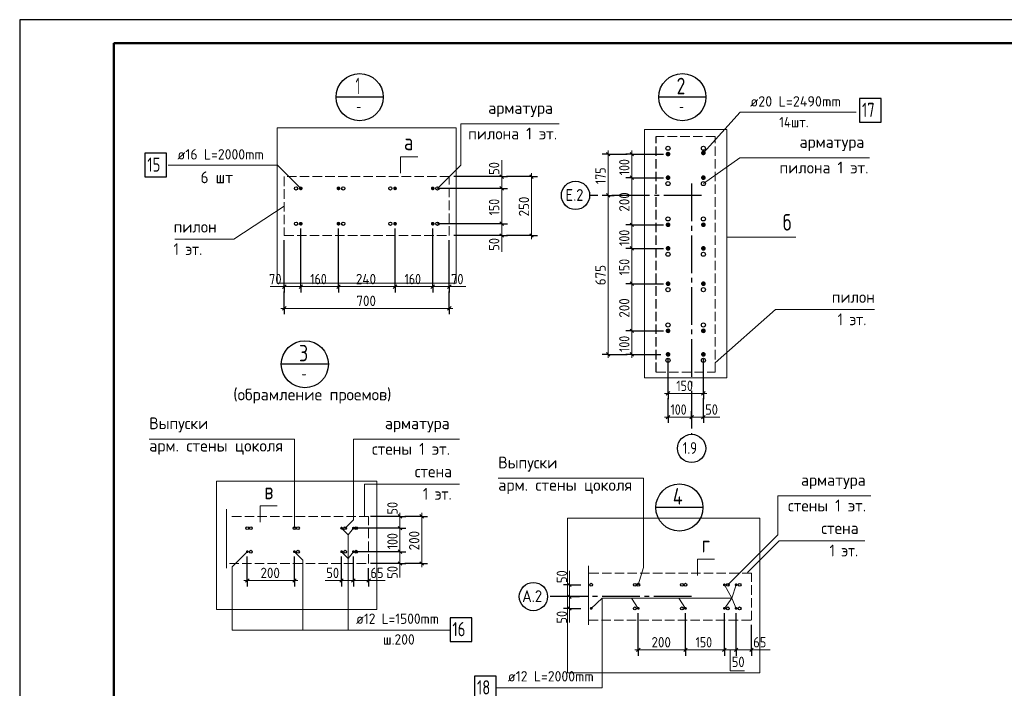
# Model space of a CAD drawing. Header units: millimetres. Extents: x 0 to 50400, y 0 to 35640.
# Tile 6 of 12: x 0 to 25072, y 18612 to 35640. Entities that reach past the tile are written whole.
import ezdxf

# ---------------------------------------------------------------- set-up
doc = ezdxf.new("R2010")
doc.units = ezdxf.units.MM
doc.linetypes.add('______2', pattern=[324, 240, -84])
doc.linetypes.add('______5', pattern=[1320, 960, -120, 120, -120])
for name, color, linetype, lineweight in [('Standard', 7, 'Continuous', 25), ('Выпуски арматуры Г-обр.', 52, 'Continuous', 25), ('ЖБ Пилон', 7, 'Continuous', 35), ('Общий01', 7, 'Continuous', 13), ('Размерная линия_ общее', 7, 'Continuous', 13), ('Текст_ общее', 7, 'Continuous', 25)]:
    doc.layers.add(name, color=color, linetype=linetype, lineweight=lineweight)
doc.layers.add('Оси', color=7, linetype='______5', true_color=0x656565)
doc.layers.add('Размерная выноска', color=7, linetype='Continuous')
doc.styles.add('ISOCPEUR', font='txt')

msp = doc.modelspace()

# ---------------------------------------------------------------- hatches: boundary and pattern name
at = {"layer": 'Выпуски арматуры Г-обр.', "linetype": 'Continuous', "lineweight": 13, "transparency": 33554687}
for points in [[(16570, 32216), (16565, 32239), (16552, 32259), (16533, 32272), (16510, 32276), (16487, 32272), (16467, 32259), (16454, 32239), (16450, 32216), (16454, 32193), (16467, 32174), (16487, 32161), (16510, 32156), (16533, 32161), (16552, 32174), (16565, 32193)], [(17470, 32246), (17465, 32269), (17452, 32289), (17432, 32302), (17410, 32306), (17387, 32302), (17367, 32289), (17354, 32269), (17350, 32246), (17354, 32223), (17367, 32204), (17387, 32191), (17410, 32186), (17432, 32191), (17452, 32204), (17465, 32223)], [(16570, 31616), (16565, 31639), (16552, 31659), (16533, 31672), (16510, 31676), (16487, 31672), (16467, 31659), (16454, 31639), (16450, 31616), (16454, 31593), (16467, 31574), (16487, 31561), (16510, 31556), (16533, 31561), (16552, 31574), (16565, 31593)], [(17470, 31616), (17465, 31639), (17452, 31659), (17432, 31672), (17410, 31676), (17387, 31672), (17367, 31659), (17354, 31639), (17350, 31616), (17354, 31593), (17367, 31574), (17387, 31561), (17410, 31556), (17432, 31561), (17452, 31574), (17465, 31593)], [(7206, 31344), (7202, 31363), (7192, 31378), (7176, 31389), (7158, 31392), (7139, 31389), (7124, 31378), (7113, 31363), (7110, 31344), (7113, 31326), (7124, 31310), (7139, 31300), (7158, 31296), (7176, 31300), (7192, 31310), (7202, 31326)], [(8166, 31344), (8162, 31363), (8152, 31378), (8136, 31389), (8118, 31392), (8099, 31389), (8084, 31378), (8073, 31363), (8070, 31344), (8073, 31326), (8084, 31310), (8099, 31300), (8118, 31296), (8136, 31300), (8152, 31310), (8162, 31326)], [(9606, 31344), (9602, 31363), (9592, 31378), (9576, 31389), (9558, 31392), (9539, 31389), (9524, 31378), (9513, 31363), (9510, 31344), (9513, 31326), (9524, 31310), (9539, 31300), (9558, 31296), (9576, 31300), (9592, 31310), (9602, 31326)], [(10566, 31344), (10562, 31363), (10552, 31378), (10536, 31389), (10518, 31392), (10499, 31389), (10484, 31378), (10473, 31363), (10470, 31344), (10473, 31326), (10484, 31310), (10499, 31300), (10518, 31296), (10536, 31300), (10552, 31310), (10562, 31326)], [(7206, 30444), (7202, 30463), (7192, 30478), (7176, 30489), (7158, 30492), (7139, 30489), (7124, 30478), (7113, 30463), (7110, 30444), (7113, 30426), (7124, 30410), (7139, 30400), (7158, 30396), (7176, 30400), (7192, 30410), (7202, 30426)], [(8166, 30444), (8162, 30463), (8152, 30478), (8136, 30489), (8118, 30492), (8099, 30489), (8084, 30478), (8073, 30463), (8070, 30444), (8073, 30426), (8084, 30410), (8099, 30400), (8118, 30396), (8136, 30400), (8152, 30410), (8162, 30426)], [(9606, 30444), (9602, 30463), (9592, 30478), (9576, 30489), (9558, 30492), (9539, 30489), (9524, 30478), (9513, 30463), (9510, 30444), (9513, 30426), (9524, 30410), (9539, 30400), (9558, 30396), (9576, 30400), (9592, 30410), (9602, 30426)], [(10566, 30444), (10562, 30463), (10552, 30478), (10536, 30489), (10518, 30492), (10499, 30489), (10484, 30478), (10473, 30463), (10470, 30444), (10473, 30426), (10484, 30410), (10499, 30400), (10518, 30396), (10536, 30400), (10552, 30410), (10562, 30426)], [(16570, 30416), (16565, 30439), (16552, 30459), (16533, 30472), (16510, 30476), (16487, 30472), (16467, 30459), (16454, 30439), (16450, 30416), (16454, 30393), (16467, 30374), (16487, 30361), (16510, 30356), (16533, 30361), (16552, 30374), (16565, 30393)], [(17470, 30416), (17465, 30439), (17452, 30459), (17432, 30472), (17410, 30476), (17387, 30472), (17367, 30459), (17354, 30439), (17350, 30416), (17354, 30393), (17367, 30374), (17387, 30361), (17410, 30356), (17432, 30361), (17452, 30374), (17465, 30393)], [(16570, 29816), (16565, 29839), (16552, 29859), (16533, 29872), (16510, 29876), (16487, 29872), (16467, 29859), (16454, 29839), (16450, 29816), (16454, 29793), (16467, 29774), (16487, 29761), (16510, 29756), (16533, 29761), (16552, 29774), (16565, 29793)], [(17470, 29816), (17465, 29839), (17452, 29859), (17432, 29872), (17410, 29876), (17387, 29872), (17367, 29859), (17354, 29839), (17350, 29816), (17354, 29793), (17367, 29774), (17387, 29761), (17410, 29756), (17432, 29761), (17452, 29774), (17465, 29793)], [(16570, 28916), (16565, 28939), (16552, 28959), (16533, 28972), (16510, 28976), (16487, 28972), (16467, 28959), (16454, 28939), (16450, 28916), (16454, 28893), (16467, 28874), (16487, 28861), (16510, 28856), (16533, 28861), (16552, 28874), (16565, 28893)], [(17470, 28916), (17465, 28939), (17452, 28959), (17432, 28972), (17410, 28976), (17387, 28972), (17367, 28959), (17354, 28939), (17350, 28916), (17354, 28893), (17367, 28874), (17387, 28861), (17410, 28856), (17432, 28861), (17452, 28874), (17465, 28893)], [(16570, 27716), (16565, 27739), (16552, 27759), (16533, 27772), (16510, 27776), (16487, 27772), (16467, 27759), (16454, 27739), (16450, 27716), (16454, 27693), (16467, 27674), (16487, 27661), (16510, 27656), (16533, 27661), (16552, 27674), (16565, 27693)], [(17470, 27716), (17465, 27739), (17452, 27759), (17432, 27772), (17410, 27776), (17387, 27772), (17367, 27759), (17354, 27739), (17350, 27716), (17354, 27693), (17367, 27674), (17387, 27661), (17410, 27656), (17432, 27661), (17452, 27674), (17465, 27693)], [(16570, 27116), (16565, 27139), (16552, 27159), (16533, 27172), (16510, 27176), (16487, 27172), (16467, 27159), (16454, 27139), (16450, 27116), (16454, 27093), (16467, 27074), (16487, 27061), (16510, 27056), (16533, 27061), (16552, 27074), (16565, 27093)], [(17470, 27116), (17465, 27139), (17452, 27159), (17432, 27172), (17410, 27176), (17387, 27172), (17367, 27159), (17354, 27139), (17350, 27116), (17354, 27093), (17367, 27074), (17387, 27061), (17410, 27056), (17432, 27061), (17452, 27074), (17465, 27093)], [(8232, 22691), (8229, 22705), (8222, 22717), (8210, 22724), (8196, 22727), (8182, 22724), (8171, 22717), (8163, 22705), (8160, 22691), (8163, 22677), (8171, 22666), (8182, 22658), (8196, 22655), (8210, 22658), (8222, 22666), (8229, 22677)], [(8532, 22691), (8530, 22705), (8522, 22717), (8510, 22724), (8496, 22727), (8482, 22724), (8471, 22717), (8463, 22705), (8460, 22691), (8463, 22677), (8471, 22666), (8482, 22658), (8496, 22655), (8510, 22658), (8522, 22666), (8530, 22677)], [(5832, 22091), (5829, 22105), (5822, 22117), (5810, 22124), (5796, 22127), (5782, 22124), (5771, 22117), (5763, 22105), (5760, 22091), (5763, 22077), (5771, 22066), (5782, 22058), (5796, 22055), (5810, 22058), (5822, 22066), (5829, 22077)], [(7032, 22091), (7029, 22105), (7022, 22117), (7010, 22124), (6996, 22127), (6982, 22124), (6971, 22117), (6963, 22105), (6960, 22091), (6963, 22077), (6971, 22066), (6982, 22058), (6996, 22055), (7010, 22058), (7022, 22066), (7029, 22077)], [(8232, 22091), (8229, 22105), (8222, 22117), (8210, 22124), (8196, 22127), (8182, 22124), (8171, 22117), (8163, 22105), (8160, 22091), (8163, 22077), (8171, 22066), (8182, 22058), (8196, 22055), (8210, 22058), (8222, 22066), (8229, 22077)], [(8532, 22091), (8530, 22105), (8522, 22117), (8510, 22124), (8496, 22127), (8482, 22124), (8471, 22117), (8463, 22105), (8460, 22091), (8463, 22077), (8471, 22066), (8482, 22058), (8496, 22055), (8510, 22058), (8522, 22066), (8530, 22077)], [(17979, 21248), (17977, 21262), (17969, 21273), (17957, 21281), (17943, 21284), (17929, 21281), (17918, 21273), (17910, 21262), (17907, 21248), (17910, 21234), (17918, 21222), (17929, 21215), (17943, 21212), (17957, 21215), (17969, 21222), (17977, 21234)], [(18279, 21248), (18277, 21262), (18269, 21273), (18257, 21281), (18243, 21284), (18229, 21281), (18218, 21273), (18210, 21262), (18207, 21248), (18210, 21234), (18218, 21222), (18229, 21215), (18243, 21212), (18257, 21215), (18269, 21222), (18277, 21234)], [(14589, 20648), (14587, 20662), (14579, 20673), (14567, 20681), (14553, 20684), (14539, 20681), (14528, 20673), (14520, 20662), (14517, 20648), (14520, 20634), (14528, 20622), (14539, 20615), (14553, 20612), (14567, 20615), (14579, 20622), (14587, 20634)], [(15789, 20648), (15787, 20662), (15779, 20673), (15767, 20681), (15753, 20684), (15739, 20681), (15728, 20673), (15720, 20662), (15717, 20648), (15720, 20634), (15728, 20622), (15739, 20615), (15753, 20612), (15767, 20615), (15779, 20622), (15787, 20634)], [(16989, 20648), (16987, 20662), (16979, 20673), (16967, 20681), (16953, 20684), (16939, 20681), (16928, 20673), (16920, 20662), (16917, 20648), (16920, 20634), (16928, 20622), (16939, 20615), (16953, 20612), (16967, 20615), (16979, 20622), (16987, 20634)], [(17979, 20648), (17977, 20662), (17969, 20673), (17957, 20681), (17943, 20684), (17929, 20681), (17918, 20673), (17910, 20662), (17907, 20648), (17910, 20634), (17918, 20622), (17929, 20615), (17943, 20612), (17957, 20615), (17969, 20622), (17977, 20634)], [(18279, 20648), (18277, 20662), (18269, 20673), (18257, 20681), (18243, 20684), (18229, 20681), (18218, 20673), (18210, 20662), (18207, 20648), (18210, 20634), (18218, 20622), (18229, 20615), (18243, 20612), (18257, 20615), (18269, 20622), (18277, 20634)]]:
    msp.add_hatch(color=7, dxfattribs=at).paths.add_polyline_path(points)

# ---------------------------------------------------------------- linework, layer by layer
at = {"layer": 'Standard', "color": 7, "linetype": 'Continuous', "lineweight": 25, "transparency": 33554687}
msp.add_line((2400, 35040), (2400, 1270), dxfattribs=at)
at = {"layer": 'Standard', "color": 7, "linetype": 'Continuous', "lineweight": 13, "transparency": 33554687}
for p, q in [((9698, 32146), (10136, 32146)), ((9698, 31733), (9698, 32146)), ((18002, 30098), (19327, 30098)), ((19327, 30098), (19765, 30098)), ((6122, 23259), (6560, 23259)), ((6122, 22846), (6122, 23259)), ((8496, 22691), (8366, 22521)), ((8196, 22091), (8366, 21921)), ((8496, 22091), (8366, 21921)), ((17256, 21902), (17694, 21902)), ((17256, 21489), (17256, 21902)), ((14553, 20648), (14836, 20904)), ((15753, 20648), (15577, 20904)), ((16953, 20648), (16788, 20904)), ((18136, 20904), (17943, 20648)), ((18136, 20904), (18243, 20648))]:
    msp.add_line(p, q, dxfattribs=at)
at = {"layer": 'Standard', "color": 7, "linetype": 'Continuous', "lineweight": 25, "transparency": 33554687}
msp.add_lwpolyline([(0, 0), (50400, 0), (50400, 35640), (0, 35640), (0, 0)], close=True, dxfattribs=at)
at = {"layer": 'Standard', "color": 7, "linetype": 'Continuous', "lineweight": 50, "transparency": 33554687}
msp.add_lwpolyline([(2400, 35040), (49800, 35040), (49800, 600), (2400, 600), (2400, 35040)], close=True, dxfattribs=at)
at = {"layer": 'Standard', "color": 254, "linetype": 'Continuous', "lineweight": 13, "true_color": 0xc4c4ff, "transparency": 33554687}
for points in [[(6558, 28929), (11118, 28929), (11118, 32889), (6558, 32889), (6558, 28929)], [(15910, 26516), (18010, 26516), (18010, 32846), (15910, 32846), (15910, 26516)], [(5009, 20616), (9096, 20616), (9096, 23886), (5009, 23886), (5009, 20616)], [(13953, 19006), (18843, 19006), (18843, 22943), (13953, 22943), (13953, 19006)]]:
    msp.add_lwpolyline(points, dxfattribs=at)
at = {"layer": 'Standard', "color": 7, "linetype": 'Continuous', "lineweight": 13, "transparency": 33554687}
for points in [[(10638, 31344), (11232, 31938), (11232, 32989), (13734, 32989)], [(17410, 31466), (18336, 32123), (21636, 32123)], [(3954, 30048), (5454, 30048), (6738, 30894)], [(21769, 28258), (19249, 28258), (17710, 26905)], [(6996, 22691), (6996, 24960), (3300, 24960)], [(8286, 22691), (8498, 22903), (8498, 24960), (11198, 24960)], [(15884, 21692), (15884, 23960), (12188, 23960)], [(12188, 23960), (15884, 23960), (15884, 21692), (15753, 21250)], [(8782, 23004), (8782, 23815), (11198, 23815)], [(18033, 21248), (19306, 22521), (19306, 23516), (21672, 23516)], [(8196, 22691), (8366, 22521), (8366, 20089)], [(18529, 21561), (19339, 22372), (21519, 22372)], [(5796, 22091), (5414, 21709), (5414, 20089), (10959, 20089)], [(6996, 22091), (7208, 21879), (7208, 20089)], [(17943, 21248), (18136, 20904), (18243, 21248)], [(18136, 20904), (14836, 20904), (14836, 18624), (12136, 18624)]]:
    msp.add_lwpolyline(points, dxfattribs=at)
at = {"layer": 'Выпуски арматуры Г-обр.', "color": 7, "linetype": 'Continuous', "lineweight": 25, "transparency": 33554687}
for points in [[(21388, 33031), (21940, 33031), (21940, 33631), (21388, 33631), (21388, 33031)], [(3190, 31638), (3742, 31638), (3742, 32238), (3190, 32238), (3190, 31638)], [(10959, 19806), (11511, 19806), (11511, 20406), (10959, 20406), (10959, 19806)], [(11584, 18324), (12136, 18324), (12136, 18924), (11584, 18924), (11584, 18324)]]:
    msp.add_lwpolyline(points, dxfattribs=at)
at = {"layer": 'ЖБ Пилон', "color": 251, "linetype": '______2', "lineweight": 13, "true_color": 0x656565, "transparency": 33554687}
for p, q in [((17710, 32666), (16210, 32666)), ((17710, 26666), (17710, 32666)), ((6738, 31644), (6738, 30144)), ((10938, 31644), (6738, 31644)), ((10938, 30144), (10938, 31644)), ((6738, 30144), (10938, 30144)), ((16210, 26666), (17710, 26666)), ((8886, 22991), (5388, 22991)), ((8886, 21791), (8886, 22991)), ((5339, 21791), (8886, 21791)), ((18633, 21548), (14488, 21548)), ((18633, 20348), (18633, 21548)), ((14488, 20348), (18633, 20348))]:
    msp.add_line(p, q, dxfattribs=at)
at = {"layer": 'Оси', "color": 8, "linetype": '______2', "lineweight": -3, "transparency": 33554687}
msp.add_line((16210, 26666), (16210, 32666), dxfattribs=at)
at = {"layer": 'Оси', "color": 8, "linetype": '______5', "lineweight": -3, "transparency": 33554687}
for p, q in [((17110, 31467), (17110, 25082)), ((17361, 31166), (14513, 31166)), ((17110, 20948), (13441, 20948))]:
    msp.add_line(p, q, dxfattribs=at)
at = {"layer": 'Оси', "color": 7, "linetype": 'Continuous', "lineweight": -3, "transparency": 33554687}
for centre in [(14153, 31166), (17110, 24722), (13081, 20948)]:
    msp.add_circle(centre, 360, dxfattribs=at)
at = {"layer": 'Размерная выноска', "color": 7, "linetype": 'Continuous', "lineweight": 13, "transparency": 33554687}
for p, q in [((5263, 21671), (5263, 23171)), ((14488, 20228), (14488, 21728))]:
    msp.add_line(p, q, dxfattribs=at)
at = {"layer": 'Размерная линия_ общее', "color": 7, "linetype": 'Continuous', "lineweight": -3, "transparency": 33554687}
for p, q in [((14984, 32216), (14834, 32216)), ((14984, 32216), (15134, 32216)), ((14984, 32216), (15468, 32216)), ((15588, 32216), (15438, 32216)), ((15588, 32216), (15738, 32216)), ((15588, 32216), (16390, 32216)), ((12273, 31644), (12123, 31644)), ((12273, 31644), (12423, 31644)), ((13033, 31644), (12393, 31644)), ((13033, 31644), (12883, 31644)), ((13033, 31644), (13183, 31644)), ((15588, 31616), (15438, 31616)), ((15588, 31616), (15738, 31616)), ((15588, 31616), (16390, 31616)), ((12273, 31344), (12123, 31344)), ((12273, 31344), (12423, 31344)), ((14984, 31166), (14834, 31166)), ((14984, 31166), (15134, 31166)), ((14984, 31166), (14984, 31166)), ((12273, 30444), (12123, 30444)), ((12273, 30444), (12423, 30444)), ((15588, 30416), (15438, 30416)), ((15588, 30416), (15738, 30416)), ((15588, 30416), (16390, 30416)), ((12273, 30144), (12123, 30144)), ((12273, 30144), (12423, 30144)), ((13033, 30144), (12393, 30144)), ((13033, 30144), (12883, 30144)), ((13033, 30144), (13183, 30144)), ((15588, 29816), (15438, 29816)), ((15588, 29816), (15738, 29816)), ((15588, 29816), (16390, 29816)), ((6738, 28842), (6738, 28992)), ((6738, 28842), (6738, 28692)), ((7158, 28842), (7158, 28992)), ((7158, 28842), (7158, 28692)), ((8118, 28842), (8118, 28992)), ((8118, 28842), (8118, 28692)), ((9558, 28842), (9558, 28992)), ((9558, 28842), (9558, 28692)), ((10518, 28842), (10518, 28992)), ((10518, 28842), (10518, 28692)), ((10938, 28842), (10938, 28992)), ((10938, 28842), (10938, 28692)), ((15588, 28916), (15438, 28916)), ((15588, 28916), (15738, 28916)), ((15588, 28916), (16390, 28916)), ((6738, 28287), (6738, 28722)), ((10938, 28287), (10938, 28722)), ((6738, 28287), (6738, 28437)), ((10938, 28287), (10938, 28437)), ((6738, 28287), (6738, 28137)), ((10938, 28287), (10938, 28137)), ((15588, 27716), (15438, 27716)), ((15588, 27716), (15738, 27716)), ((14984, 27116), (14834, 27116)), ((14984, 27116), (15134, 27116)), ((14984, 27116), (15468, 27116)), ((15588, 27116), (15438, 27116)), ((15588, 27116), (15738, 27116)), ((15588, 27116), (16330, 27116)), ((16510, 26124), (16510, 26996)), ((17410, 26124), (17410, 26996)), ((16510, 26124), (16510, 26274)), ((16510, 26124), (16510, 25974)), ((17410, 26124), (17410, 26274)), ((17410, 26124), (17410, 25974)), ((16510, 25519), (16510, 26004)), ((16510, 25519), (16510, 25669)), ((17110, 25519), (17110, 25669)), ((17410, 25519), (17410, 25669)), ((16510, 25519), (16510, 25369)), ((17110, 25519), (17110, 25369)), ((17110, 25519), (17110, 25519)), ((17410, 25519), (17410, 25369)), ((9684, 22991), (9534, 22991)), ((9684, 22991), (9834, 22991)), ((10238, 22991), (9804, 22991)), ((10238, 22991), (10088, 22991)), ((10238, 22991), (10388, 22991)), ((9684, 22691), (9534, 22691)), ((9684, 22691), (9834, 22691)), ((9684, 22091), (9534, 22091)), ((9684, 22091), (9834, 22091)), ((5796, 21359), (5796, 21971)), ((6996, 21359), (6996, 21971)), ((9684, 21791), (9534, 21791)), ((9684, 21791), (9834, 21791)), ((10238, 21791), (9804, 21791)), ((10238, 21791), (10088, 21791)), ((10238, 21791), (10388, 21791)), ((5796, 21359), (5796, 21509)), ((5796, 21359), (5796, 21209)), ((6996, 21359), (6996, 21509)), ((6996, 21359), (6996, 21209)), ((8196, 21359), (8196, 21509)), ((8196, 21359), (8196, 21209)), ((8496, 21359), (8496, 21509)), ((8496, 21359), (8496, 21209)), ((8886, 21359), (8886, 21509)), ((8886, 21359), (8886, 21209)), ((13997, 21248), (13847, 21248)), ((13997, 21248), (14147, 21248)), ((13997, 21248), (14289, 21248)), ((13997, 20948), (13847, 20948)), ((13997, 20948), (14147, 20948)), ((13997, 20948), (14257, 20948)), ((13997, 20648), (13847, 20648)), ((13997, 20648), (14147, 20648)), ((15753, 19593), (15753, 20528)), ((15753, 19593), (15753, 19743)), ((15753, 19593), (15753, 19443)), ((16953, 19593), (16953, 19743)), ((16953, 19593), (16953, 19443)), ((17943, 19593), (17943, 19743)), ((17943, 19593), (17943, 19443)), ((18243, 19593), (18243, 19743)), ((18243, 19593), (18243, 19443)), ((18633, 19593), (18633, 19743)), ((18633, 19593), (18633, 19443))]:
    msp.add_line(p, q, dxfattribs=at)
at = {"layer": 'Размерная линия_ общее', "color": 7, "linetype": 'Continuous', "lineweight": 25, "transparency": 33554687}
for p, q in [((15029, 32171), (14939, 32261)), ((15633, 32171), (15543, 32261)), ((12318, 31599), (12228, 31689)), ((13078, 31599), (12988, 31689)), ((15633, 31571), (15543, 31661)), ((12318, 31299), (12228, 31389)), ((15029, 31121), (14939, 31211)), ((12318, 30399), (12228, 30489)), ((15633, 30371), (15543, 30461)), ((12318, 30099), (12228, 30189)), ((13078, 30099), (12988, 30189)), ((15633, 29771), (15543, 29861)), ((6693, 28797), (6783, 28887)), ((7113, 28797), (7203, 28887)), ((8073, 28797), (8163, 28887)), ((9513, 28797), (9603, 28887)), ((10473, 28797), (10563, 28887)), ((10893, 28797), (10983, 28887)), ((15633, 28871), (15543, 28961)), ((6693, 28242), (6783, 28332)), ((10893, 28242), (10983, 28332)), ((15633, 27671), (15543, 27761)), ((15029, 27071), (14939, 27161)), ((15633, 27071), (15543, 27161)), ((16465, 26079), (16555, 26169)), ((17365, 26079), (17455, 26169)), ((16465, 25474), (16555, 25564)), ((17065, 25474), (17155, 25564)), ((17365, 25474), (17455, 25564)), ((9729, 22946), (9639, 23036)), ((10283, 22946), (10193, 23036)), ((9729, 22646), (9639, 22736)), ((9729, 22046), (9639, 22136)), ((9729, 21746), (9639, 21836)), ((10283, 21746), (10193, 21836)), ((5751, 21314), (5841, 21404)), ((6951, 21314), (7041, 21404)), ((8241, 21404), (8151, 21314)), ((8541, 21404), (8451, 21314)), ((8931, 21404), (8841, 21314)), ((14042, 21203), (13952, 21293)), ((14042, 20903), (13952, 20993)), ((14042, 20603), (13952, 20693)), ((15708, 19548), (15798, 19638)), ((16908, 19548), (16998, 19638)), ((17898, 19548), (17988, 19638)), ((18198, 19548), (18288, 19638)), ((18588, 19548), (18678, 19638))]:
    msp.add_line(p, q, dxfattribs=at)
at = {"layer": 'Размерная линия_ общее', "color": 7, "linetype": 'Continuous', "lineweight": 13, "transparency": 33554687}
for p, q in [((14984, 32216), (14984, 32306)), ((14984, 31166), (14984, 32216)), ((15588, 32216), (15588, 32306)), ((15588, 31616), (15588, 32216)), ((12273, 31644), (12273, 32064)), ((12273, 31644), (12273, 31734)), ((12273, 31344), (12273, 31644)), ((13033, 31644), (13033, 31734)), ((15588, 30416), (15588, 31616)), ((12273, 30444), (12273, 31344)), ((12273, 30144), (12273, 30444)), ((15588, 29816), (15588, 30416)), ((12273, 30144), (12273, 29724)), ((12273, 30144), (12273, 30054)), ((13033, 30144), (13033, 30054)), ((15588, 28916), (15588, 29816)), ((6738, 28842), (6378, 28842)), ((6738, 28842), (6648, 28842)), ((6738, 28842), (7158, 28842)), ((7158, 28842), (8118, 28842)), ((8118, 28842), (9558, 28842)), ((9558, 28842), (10518, 28842)), ((10518, 28842), (10938, 28842)), ((10938, 28842), (11358, 28842)), ((10938, 28842), (11028, 28842)), ((15588, 27716), (15588, 28916)), ((6738, 28287), (6648, 28287)), ((6738, 28287), (10938, 28287)), ((10938, 28287), (11028, 28287)), ((15588, 27116), (15588, 27716)), ((14984, 27116), (14984, 27026)), ((15588, 27116), (15588, 27026)), ((16510, 26124), (16420, 26124)), ((16510, 26124), (17410, 26124)), ((17410, 26124), (17500, 26124)), ((16510, 25519), (16420, 25519)), ((16510, 25519), (17110, 25519)), ((17110, 25519), (17410, 25519)), ((17410, 25519), (17830, 25519)), ((17410, 25519), (17500, 25519)), ((9684, 22991), (9684, 23081)), ((10238, 22991), (10238, 23081)), ((9684, 22691), (9684, 22991)), ((9684, 22091), (9684, 22691)), ((9684, 21791), (9684, 22091)), ((9684, 21791), (9684, 21431)), ((9684, 21791), (9684, 21701)), ((10238, 21791), (10238, 21701)), ((13997, 21248), (13997, 21608)), ((5796, 21359), (5706, 21359)), ((5796, 21359), (6996, 21359)), ((6996, 21359), (7086, 21359)), ((8196, 21359), (7776, 21359)), ((8196, 21359), (8106, 21359)), ((8496, 21359), (8196, 21359)), ((8886, 21359), (8496, 21359)), ((8886, 21359), (9306, 21359)), ((8886, 21359), (8976, 21359)), ((13997, 21248), (13997, 21338)), ((13997, 20948), (13997, 21248)), ((13997, 20648), (13997, 20948)), ((13997, 20648), (13997, 20288)), ((13997, 20648), (13997, 20558)), ((15753, 19593), (15663, 19593)), ((16953, 19593), (17943, 19593)), ((17943, 19593), (18243, 19593)), ((18093, 19593), (18093, 19053)), ((18243, 19593), (18603, 19593)), ((18243, 19593), (18633, 19593)), ((18633, 19593), (19113, 19593)), ((18633, 19593), (18723, 19593)), ((18093, 19053), (18453, 19053))]:
    msp.add_line(p, q, dxfattribs=at)
at = {"layer": 'Размерная линия_ общее', "color": 7, "linetype": 'Continuous', "lineweight": -3, "transparency": 33554687}
for points in [[(12273, 31644), (12253, 31644), (12253, 31644), (11058, 31644)], [(12273, 31344), (12253, 31344), (12253, 31344), (10638, 31344)], [(12273, 30444), (12253, 30444), (12253, 30444), (12253, 30444), (12253, 30444), (10638, 30444)], [(7158, 28842), (7158, 28862), (7158, 28862), (7158, 28862), (7158, 28862), (7158, 28862), (7158, 28862), (7158, 28862), (7158, 28862), (7158, 29162), (7158, 29162), (7158, 30324)], [(8118, 28842), (8118, 28862), (8118, 28862), (8118, 28862), (8118, 28862), (8118, 28862), (8118, 28862), (8118, 29501), (8118, 29501), (8118, 30324)], [(9558, 28842), (9558, 28862), (9558, 28862), (9558, 28862), (9558, 28862), (9558, 30010), (9558, 30010), (9558, 30324)], [(10518, 28842), (10518, 28862), (10518, 28862), (10518, 30324)], [(12273, 30144), (12253, 30144), (12253, 30144), (12253, 30144), (12253, 30144), (11058, 30144)], [(6738, 28842), (6738, 28862), (6738, 28862), (6738, 28862), (6738, 28862), (6738, 28862), (6738, 28862), (6738, 28862), (6738, 28862), (6738, 29013), (6738, 29013), (6738, 30024)], [(10938, 28842), (10938, 28862), (10938, 28862), (10938, 30024)], [(15588, 27716), (16171, 27716), (16171, 27716), (16390, 27716)], [(17410, 25519), (17410, 25540), (17410, 25540), (17410, 26004)], [(9684, 22991), (9664, 22991), (9664, 22991), (8930, 22991)], [(9684, 22691), (9664, 22691), (9664, 22691), (8540, 22691)], [(9684, 22091), (9664, 22091), (9664, 22091), (9664, 22091), (9664, 22091), (8540, 22091)], [(8196, 21359), (8196, 21380), (8196, 21380), (8196, 21971)], [(8496, 21359), (8496, 21380), (8496, 21380), (8496, 21971)], [(8886, 21359), (8886, 21380), (8886, 21380), (8886, 21671)], [(9684, 21791), (9664, 21791), (9664, 21791), (9664, 21791), (9664, 21791), (8930, 21791)], [(13997, 20648), (14261, 20648), (14261, 20648), (14289, 20648)], [(16953, 19593), (16953, 19614), (16953, 19614), (16953, 19614), (16953, 19614), (16953, 20528)], [(17943, 19593), (17943, 19614), (17943, 19614), (17943, 20528)], [(18243, 19593), (18243, 19614), (18243, 19614), (18243, 20528)], [(18633, 19593), (18633, 19614), (18633, 19614), (18633, 20228)]]:
    msp.add_lwpolyline(points, dxfattribs=at)
at = {"layer": 'Размерная линия_ общее', "color": 7, "linetype": 'Continuous', "lineweight": 13, "transparency": 33554687}
for points in [[(13033, 30144), (13033, 30518), (13033, 30518), (13033, 31644)], [(14984, 27116), (14984, 28779), (14984, 28779), (14984, 31166)], [(10238, 21791), (10238, 22040), (10238, 22040), (10238, 22991)], [(15753, 19593), (16149, 19593), (16149, 19593), (16953, 19593)]]:
    msp.add_lwpolyline(points, dxfattribs=at)
at = {"layer": 'Размерная линия_ общее', "color": 253, "linetype": 'Continuous', "lineweight": -3, "true_color": 0xa0a0a0, "transparency": 33554687}
for centre, radius in [((16510, 32366), 52.5), ((17410, 32366), 52.5), ((7038, 31344), 42), ((8238, 31344), 42), ((9438, 31344), 42), ((10638, 31344), 42), ((16510, 31466), 52.5), ((17410, 31466), 52.5), ((16510, 30566), 52.5), ((17410, 30566), 52.5), ((7038, 30444), 42), ((8238, 30444), 42), ((9438, 30444), 42), ((10638, 30444), 42), ((16510, 29666), 52.5), ((17410, 29666), 52.5), ((16510, 28766), 52.5), ((17410, 28766), 52.5), ((16510, 27866), 52.5), ((17410, 27866), 52.5), ((16510, 26966), 52.5), ((17410, 26966), 52.5), ((5886, 22691), 36), ((7086, 22691), 36), ((8286, 22691), 36), ((8568, 22691), 36), ((5886, 22091), 36), ((7086, 22091), 36), ((8286, 22091), 36), ((8568, 22091), 36), ((15663, 21248), 36), ((16863, 21248), 36), ((18033, 21248), 36), ((18333, 21248), 36), ((15663, 20648), 36), ((16863, 20648), 36), ((18033, 20648), 36), ((18333, 20648), 36)]:
    msp.add_circle(centre, radius, dxfattribs=at)
at = {"layer": 'Размерная линия_ общее', "color": 7, "linetype": 'Continuous', "lineweight": -3, "transparency": 33554687}
for centre in [(5796, 22691), (6996, 22691), (14553, 21250), (15753, 21250), (16953, 21250)]:
    msp.add_circle(centre, 36, dxfattribs=at)
at = {"layer": 'Текст_ общее', "color": 7, "linetype": 'Continuous', "lineweight": -3, "transparency": 33554687}
for p, q in [((9256, 33667), (8056, 33667)), ((17474, 33667), (16274, 33667)), ((7862, 26865), (6662, 26865)), ((17399, 23216), (16199, 23216))]:
    msp.add_line(p, q, dxfattribs=at)
at = {"layer": 'Текст_ общее', "color": 7, "linetype": 'Continuous', "lineweight": 13, "transparency": 33554687}
for p, q in [((17410, 32246), (18343, 33287)), ((18343, 33287), (21302, 33287)), ((6564, 31938), (3778, 31938)), ((7158, 31344), (6564, 31938))]:
    msp.add_line(p, q, dxfattribs=at)
at = {"layer": 'Текст_ общее', "color": 7, "linetype": 'Continuous', "lineweight": -3, "transparency": 33554687}
for centre in [(8656, 33667), (16874, 33667), (7262, 26865), (16799, 23216)]:
    msp.add_circle(centre, 600, dxfattribs=at)

# ---------------------------------------------------------------- texts
at = {"layer": 'Standard', "color": 7, "linetype": 'Continuous', "lineweight": 25, "transparency": 33554687, "char_height": 300, "attachment_point": 7, "style": 'ISOCPEUR'}
for s, insert, width in [('\\W0.97;арматура', (11930, 33160), 2004.24), ('\\W0.95;пилона 1 эт.', (11420, 32590), 2511.52), ('\\W0.97;арматура', (19858, 32294), 2004.22), ('\\W0.95;пилона 1 эт.', (19348, 31724), 2511.53), ('\\W0.95;пилон', (3919, 30218), 1190.94), ('\\W0.88;1 эт.', (3919, 29648), 1032.04), ('\\W0.95;пилон', (20679, 28429), 1190.94), ('\\W0.88;1 эт.', (20829, 27859), 1032.03), ('\\W0.98;(обрамление проемов)', (5439, 25864), 4225), ('\\W0.96;Выпуски', (3298, 25130), 1643.32), ('\\W0.97;арматура', (9300, 25130), 2004.24), ('\\W0.95;стены 1 эт.', (8970, 24560), 2331.5), ('\\W0.98;арм. стены цоколя', (3298, 24560), 3685.65), ('\\W0.96;Выпуски', (12186, 24131), 1643.32), ('\\W0.95;стена', (10059, 23986), 1251.8), ('\\W0.97;арматура', (19894, 23687), 2004.22), ('\\W0.88;1 эт.', (10269, 23416), 1032.03), ('\\W0.98;арм. стены цоколя', (12186, 23561), 3685.65), ('\\W0.95;стены 1 эт.', (19564, 23117), 2331.5), ('\\W0.95;стена', (20412, 22542), 1251.8), ('\\W0.88;1 эт.', (20622, 21972), 1032.03)]:
    msp.add_mtext(s, dxfattribs=dict(at, insert=insert, width=width))
at = {"layer": 'Выпуски арматуры Г-обр.', "color": 7, "linetype": 'Continuous', "lineweight": 13, "transparency": 33554687, "attachment_point": 7, "style": 'ISOCPEUR'}
for s, insert, char_height, width in [('\\W0.98;ø20 L=2490mm ', (18601, 33428), 264, 2662.47), ('\\W0.75;17', (21448, 33163), 360, 566.74), ('\\W0.96;ø16 L=2000mm ', (4017, 32079), 264, 2580.62), ('\\W0.75;15', (3250, 31770), 360, 566.74), ('\\W0.94;ø12 L=1500mm ', (8566, 20253), 264, 2525.26), ('\\W0.75;16', (11019, 19938), 360, 566.74), ('\\W0.75;18', (11644, 18456), 360, 566.74), ('\\W0.96;ø12 L=2000mm ', (12429, 18786), 264, 2580.63)]:
    msp.add_mtext(s, dxfattribs=dict(at, insert=insert, char_height=char_height, width=width))
at = {"layer": 'Выпуски арматуры Г-обр.', "color": 7, "linetype": '______2', "lineweight": 13, "transparency": 33554687, "char_height": 264, "attachment_point": 7, "style": 'ISOCPEUR'}
for s, insert, width in [('\\W0.91;14шт. ', (19340, 32900), 1175.74), ('\\W0.95;ш.200 ', (9253, 19725), 1154.56)]:
    msp.add_mtext(s, dxfattribs=dict(at, insert=insert, width=width))
at = {"layer": 'Общий01', "color": 7, "linetype": 'Continuous', "lineweight": 35, "transparency": 33554687, "char_height": 420, "attachment_point": 7, "style": 'ISOCPEUR'}
for s, insert, width in [('\\W0.80;а', (9785, 32317), 503.78), ('\\W0.78;б', (19434, 30268), 456.97), ('\\W0.78;в', (6229, 23429), 456.97), ('\\W0.78;г', (17364, 22073), 456.97)]:
    msp.add_mtext(s, dxfattribs=dict(at, insert=insert, width=width))
at = {"layer": 'Общий01', "color": 7, "linetype": 'Continuous', "lineweight": 25, "transparency": 33554687, "char_height": 300, "attachment_point": 7, "style": 'ISOCPEUR'}
for s, insert, width in [('\\W0.94;6 шт', (4605, 31475), 1070.66), ('\\W0.89;Е.2', (13898, 31026), 643.65), ('\\W0.79;1.9', (16885, 24582), 568.07), ('\\W0.90;А.2', (12796, 20808), 705.31)]:
    msp.add_mtext(s, dxfattribs=dict(at, insert=insert, width=width))
at = {"layer": 'Размерная линия_ общее', "color": 7, "linetype": 'Continuous', "lineweight": 25, "transparency": 33554687, "char_height": 264, "attachment_point": 7, "rotation": 90, "style": 'ISOCPEUR'}
for s, insert, width in [('\\W0.83;100', (15528, 31679), 610.29), ('\\W0.87;50', (12213, 31689), 484.73), ('\\W0.83;175', (14924, 31454), 610.29), ('\\W0.83;150', (12213, 30657), 610.29), ('\\W0.91;250', (12973, 30630), 674.39), ('\\W0.91;200', (15528, 30752), 674.39), ('\\W0.83;100', (15528, 29879), 610.29), ('\\W0.87;50', (12213, 29756), 484.71), ('\\W0.83;150', (15528, 29129), 610.29), ('\\W0.91;675', (14924, 28877), 674.39), ('\\W0.91;200', (15528, 28052), 674.39), ('\\W0.83;100', (15528, 27179), 610.29), ('\\W0.87;50', (9624, 23036), 484.71), ('\\W0.83;100', (9624, 22154), 610.29), ('\\W0.91;200', (10178, 22127), 674.38), ('\\W0.87;50', (9624, 21403), 484.72), ('\\W0.87;50', (13937, 21293), 484.73), ('\\W0.87;50', (13937, 20260), 484.73)]:
    msp.add_mtext(s, dxfattribs=dict(at, insert=insert, width=width))
at = {"layer": 'Размерная линия_ общее', "color": 7, "linetype": 'Continuous', "lineweight": 25, "transparency": 33554687, "char_height": 264, "attachment_point": 7, "style": 'ISOCPEUR'}
for s, insert, width in [('\\W0.87;70', (6349, 28902), 484.72), ('\\W0.83;160', (7400, 28902), 610.29), ('\\W0.92;240', (8560, 28902), 701.33), ('\\W0.83;160', (9800, 28902), 610.29), ('\\W0.87;70', (10983, 28902), 484.71), ('\\W0.91;700', (8574, 28347), 674.38), ('\\W0.83;150', (16722, 26184), 610.29), ('\\W0.83;100', (16572, 25579), 610.29), ('\\W0.87;50', (17455, 25579), 484.72), ('\\W0.91;200', (6132, 21419), 674.39), ('\\W0.87;50', (7808, 21419), 484.71), ('\\W0.87;65', (8931, 21419), 484.73), ('\\W0.91;200', (16089, 19653), 674.39), ('\\W0.83;150', (17211, 19653), 610.29), ('\\W0.87;65', (18678, 19653), 484.72), ('\\W0.87;50', (18133, 19153), 484.72)]:
    msp.add_mtext(s, dxfattribs=dict(at, insert=insert, width=width))
at = {"layer": 'Текст_ общее', "color": 7, "linetype": 'Continuous', "lineweight": 35, "transparency": 33554687, "char_height": 420, "attachment_point": 7, "style": 'ISOCPEUR'}
for s, insert, width in [('\\W0.56;1', (8551, 33741), 326.68), ('\\W0.78;2', (16727, 33741), 456.98), ('\\W0.78;3', (7115, 26938), 456.96), ('\\W0.80;4', (16631, 23290), 503.76)]:
    msp.add_mtext(s, dxfattribs=dict(at, insert=insert, width=width))
at = {"layer": 'Текст_ общее', "color": 7, "linetype": 'Continuous', "lineweight": 18, "transparency": 33554687, "char_height": 240, "width": 261.12, "attachment_point": 7, "style": 'ISOCPEUR'}
for insert in [(8570, 33306), (16788, 33306), (7177, 26503), (16713, 22855)]:
    msp.add_mtext('\\W0.78;-', dxfattribs=dict(at, insert=insert))

doc.saveas('drawing.dxf')
